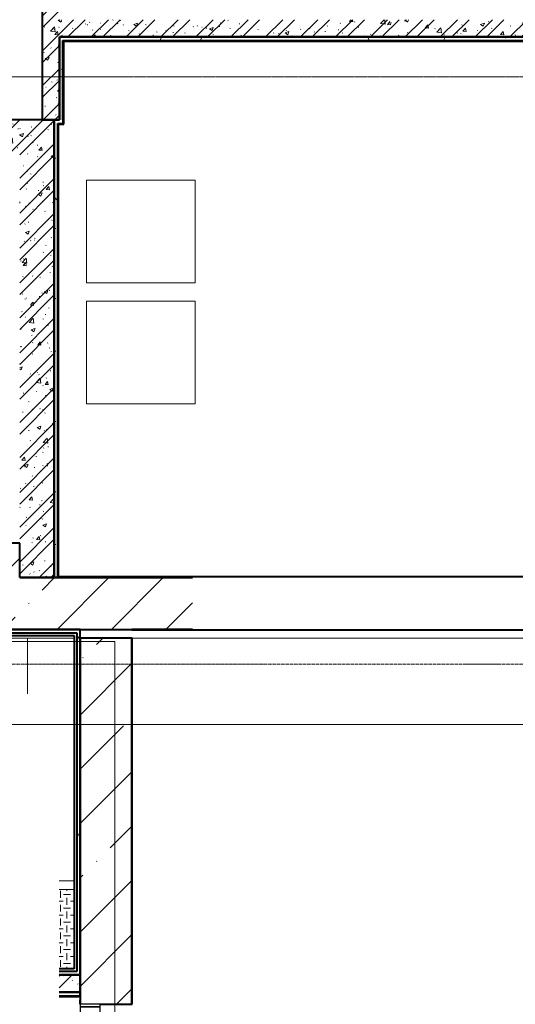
# Model space of a CAD drawing. Header units: millimetres. Extents: x 2069 to 83669, y 801 to 118701.
# Tile 30 of 145: x 17707 to 20576, y 38384 to 44084. Entities that reach past the tile are written whole.
import ezdxf

# ---------------------------------------------------------------- set-up
doc = ezdxf.new("R2010")
doc.units = ezdxf.units.MM
for name, pattern in [('ADSK_Линия сетки', [25, 20, -2.5, 0, -2.5]), ('ADSK_Линия сетки_2_', [25, 20, -2.5, 0, -2.5]), ('Штрихпунктир 15 х 2 х 2 мм', [19, 15, -2, 0, -2])]:
    doc.linetypes.add(name, pattern=pattern)
for name, color, linetype, lineweight in [('Двери', 7, 'Continuous', 18), ('Каркас_Импост', 7, 'Continuous', 30), ('Монтажный зазор', 7, 'Continuous', 30), ('Несущие колонны', 7, 'Continuous', 18), ('Окна', 7, 'Continuous', 18), ('Оси', 7, 'Continuous', 9), ('Панель', 7, 'Continuous', 30), ('Перекрытия', 7, 'Continuous', 18), ('Стены разрез', 7, 'Continuous', 40), ('Стены штриховка', 7, 'Continuous', 40), ('Тонкие линии', 7, 'Continuous', 18)]:
    doc.layers.add(name, color=color, linetype=linetype, lineweight=lineweight)
pattern_1 = [(50, (0, 0), (218.6211678, -19.1267987), [22.86, -251.46]), (355, (0, 0), (-42.2918743, 229.2684153), [18.288, -201.168]), (100.451, (18.22, -1.6), (176.3310746, 210.139632), [19.428, -213.708]), (46.184, (0, 60.96), (325.29495, -50.4516404), [34.29, -377.19]), (96.636, (27.1, 56.76), (284.8830085, 296.912656), [29.142, -320.562]), (351.184, (0, 60.96), (284.8858166, 296.910704), [27.432, -301.752]), (21, (30.48, 45.72), (181.9375257, -122.7183205), [22.86, -251.46]), (326, (30.48, 45.72), (74.1622266, 221.0261817), [18.288, -201.168]), (71.451, (45.64, 35.5), (256.100348, 98.305262), [19.428, -213.708]), (37.5, (0, 0), (3.70638957, 101.46589536), [3.353, -195.377, 3.353, -200.863, -201.93]), (37.5, (0, 0), (3.70638957, 101.46589536), [-402.946, 3.353, -198.577]), (7.5, (0, 0), (80.18357624, 120.2165259), [3.353, -113.081, 3.353, -190.805, -76.962]), (7.5, (0, 0), (80.18357624, 120.2165259), [-310.591, 3.353, -73.609]), (327.5, (-67.97, 0), (162.70864647, -6.87497134), [3.353, -72.847, 3.353, -234.391, -315.468]), (327.5, (-67.97, 0), (162.70864647, -6.87497134), [-313.944, 3.353, -312.115]), (317.5, (-98.45, 0), (177.7546761, 30.511831), [3.353, -95.707, 3.353, -154.534, -224.028]), (317.5, (-98.45, 0), (177.7546761, 30.511831), [-256.946, 3.353, -220.675])]
pattern_2 = [(45, (0, 0), (-101.0278814, 101.0278814), []), (45, (67.35, 0), (-101.0278814, 101.0278814), [])]
pattern_3 = [(0, (0, 0), (406.4, 101.6), [33.528, -271.272, 33.528, -271.272, -1625.6]), (0, (0, 0), (406.4, 101.6), [-609.6, 33.528, -576.072, 33.528, -271.272, -711.2]), (0, (0, 0), (406.4, 101.6), [-1524, 33.528, -169.672, 33.528, -474.472]), (120, (152.4, 50.8), (-291.188181, 301.1527241), [33.528, -271.272, 33.528, -271.272, -1625.6]), (120, (152.4, 50.8), (-291.188181, 301.1527241), [-609.6, 33.528, -576.072, 33.528, -271.272, -711.2]), (120, (152.4, 50.8), (-291.188181, 301.1527241), [-1524, 33.528, -169.672, 33.528, -474.472]), (240, (203.2, 254), (-115.211819, -402.7527241), [33.528, -271.272, 33.528, -271.272, -1625.6]), (240, (203.2, 254), (-115.211819, -402.7527241), [-609.6, 33.528, -576.072, 33.528, -271.272, -711.2]), (240, (203.2, 254), (-115.211819, -402.7527241), [-1524, 33.528, -169.672, 33.528, -474.472])]
pattern_4 = [(45, (0, 0), (-314.308964, 314.308964), []), (45, (314.3, 0), (-314.308964, 314.308964), [555.625, -111.125, 3.353, -107.772])]

# ---------------------------------------------------------------- blocks, each defined once
blk = doc.blocks.new('101_Дверь_Однопольная - _ПЧ_Мет_1000х2000_Между секциями_EI60_Л-4161864-Оборудование_B2_-11_400__На лист секция 6_-11_400')
at = {"layer": 'Каркас_Импост', "color": 253, "true_color": 0xaaaaaa}
for p, q in [((-525, 150), (-585, 150)), ((-585, 150), (-585, 35)), ((-525, 110), (-525, 150)), ((585, 150), (525, 150)), ((525, 150), (525, 110)), ((585, 35), (585, 150)), ((-515, 110), (-525, 110)), ((-515, 35), (-515, 110)), ((525, 110), (515, 110)), ((515, 110), (515, 35)), ((-585, 35), (-515, 35)), ((515, 35), (585, 35))]:
    blk.add_line(p, q, dxfattribs=at)
at = {"layer": 'Монтажный зазор', "color": 253, "true_color": 0xaaaaaa}
for p, q in [((-585, 150), (-600, 150)), ((-585, 35), (-585, 150)), ((600, 150), (585, 150)), ((585, 150), (585, 35)), ((600, 35), (600, 150)), ((-600, 35), (-585, 35)), ((585, 35), (600, 35))]:
    blk.add_line(p, q, dxfattribs=at)
at = {"layer": 'Панель', "color": 253, "true_color": 0xaaaaaa}
for p, q in [((485, 270.7), (485, 150)), ((525, 150), (525, 270.7)), ((485, 150), (525, 150))]:
    blk.add_line(p, q, dxfattribs=at)
blk.add_arc((525, 150), 1050, 173.3967, 180, dxfattribs=at)
blk = doc.blocks.new('105_Приямок_C крышкой - 500х500-3698037-Оборудование_B2_-11_400__На лист секция 6_-11_400')
at = {"layer": 'Окна', "lineweight": 9, "true_color": 0xd2d2d2}
h = blk.add_hatch(dxfattribs=at)
h.set_pattern_fill('FP_3', color=254, style=0, pattern_type=2)
h.set_pattern_definition([(180, (-42.23, -380), (5e-14, 400), [40, -360]), (180, (-122.23, -380), (5e-14, 400), [40, -360]), (180, (-202.23, -380), (5e-14, 400), [40, -360]), (180, (-282.23, -380), (5e-14, 400), [40, -360]), (180, (-362.23, -380), (5e-14, 400), [37.77, -362.23]), (270, (-100, -360), (400, 2e-14), [40, -360]), (270, (-180, -360), (400, 2e-14), [40, -360]), (270, (-260, -360), (400, 2e-14), [40, -360]), (270, (-340, -360), (400, 2e-14), [40, -360]), (270, (-20, -360), (400, 2e-14), [40, -360]), (180, (0, -340), (5e-14, 400), [40, -360]), (180, (-80, -340), (5e-14, 400), [40, -360]), (180, (-160, -340), (5e-14, 400), [40, -360]), (180, (-240, -340), (5e-14, 400), [40, -360]), (180, (-320, -340), (5e-14, 400), [40, -360]), (270, (-57.77, -320), (400, 2e-14), [40, -360]), (270, (-137.77, -320), (400, 2e-14), [40, -360]), (270, (-217.77, -320), (400, 2e-14), [40, -360]), (270, (-297.77, -320), (400, 2e-14), [40, -360]), (270, (-377.77, -320), (400, 2e-14), [40, -360]), (180, (-42.23, -300), (5e-14, 400), [40, -360]), (180, (-122.23, -300), (5e-14, 400), [40, -360]), (180, (-202.23, -300), (5e-14, 400), [40, -360]), (180, (-282.23, -300), (5e-14, 400), [40, -360]), (180, (-362.23, -300), (5e-14, 400), [37.77, -362.23]), (270, (-100, -280), (400, 2e-14), [40, -360]), (270, (-180, -280), (400, 2e-14), [40, -360]), (270, (-260, -280), (400, 2e-14), [40, -360]), (270, (-340, -280), (400, 2e-14), [40, -360]), (270, (-20, -280), (400, 2e-14), [40, -360]), (180, (0, -260), (5e-14, 400), [40, -360]), (180, (-80, -260), (5e-14, 400), [40, -360]), (180, (-160, -260), (5e-14, 400), [40, -360]), (180, (-240, -260), (5e-14, 400), [40, -360]), (180, (-320, -260), (5e-14, 400), [40, -360]), (270, (-57.77, -240), (400, 2e-14), [40, -360]), (270, (-137.77, -240), (400, 2e-14), [40, -360]), (270, (-217.77, -240), (400, 2e-14), [40, -360]), (270, (-297.77, -240), (400, 2e-14), [40, -360]), (270, (-377.77, -240), (400, 2e-14), [40, -360]), (180, (-42.23, -220), (5e-14, 400), [40, -360]), (180, (-122.23, -220), (5e-14, 400), [40, -360]), (180, (-202.23, -220), (5e-14, 400), [40, -360]), (180, (-282.23, -220), (5e-14, 400), [40, -360]), (180, (-362.23, -220), (5e-14, 400), [37.77, -362.23]), (270, (-100, -200), (400, 2e-14), [40, -360]), (270, (-180, -200), (400, 2e-14), [40, -360]), (270, (-260, -200), (400, 2e-14), [40, -360]), (270, (-340, -200), (400, 2e-14), [40, -360]), (270, (-20, -200), (400, 2e-14), [40, -360]), (180, (0, -180), (5e-14, 400), [40, -360]), (180, (-80, -180), (5e-14, 400), [40, -360]), (180, (-160, -180), (5e-14, 400), [40, -360]), (180, (-240, -180), (5e-14, 400), [40, -360]), (180, (-320, -180), (5e-14, 400), [40, -360]), (270, (-57.77, -160), (400, 2e-14), [40, -360]), (270, (-137.77, -160), (400, 2e-14), [40, -360]), (270, (-217.77, -160), (400, 2e-14), [40, -360]), (270, (-297.77, -160), (400, 2e-14), [40, -360]), (270, (-377.77, -160), (400, 2e-14), [40, -360]), (180, (-42.23, -140), (5e-14, 400), [40, -360]), (180, (-122.23, -140), (5e-14, 400), [40, -360]), (180, (-202.23, -140), (5e-14, 400), [40, -360]), (180, (-282.23, -140), (5e-14, 400), [40, -360]), (180, (-362.23, -140), (5e-14, 400), [37.77, -362.23]), (270, (-100, -120), (400, 2e-14), [40, -360]), (270, (-180, -120), (400, 2e-14), [40, -360]), (270, (-260, -120), (400, 2e-14), [40, -360]), (270, (-340, -120), (400, 2e-14), [40, -360]), (270, (-20, -120), (400, 2e-14), [40, -360]), (180, (0, -100), (5e-14, 400), [40, -360]), (180, (-80, -100), (5e-14, 400), [40, -360]), (180, (-160, -100), (5e-14, 400), [40, -360]), (180, (-240, -100), (5e-14, 400), [40, -360]), (180, (-320, -100), (5e-14, 400), [40, -360]), (270, (-57.77, -80), (400, 2e-14), [40, -360]), (270, (-137.77, -80), (400, 2e-14), [40, -360]), (270, (-217.77, -80), (400, 2e-14), [40, -360]), (270, (-297.77, -80), (400, 2e-14), [40, -360]), (270, (-377.77, -80), (400, 2e-14), [40, -360]), (180, (-42.23, -60), (5e-14, 400), [40, -360]), (180, (-122.23, -60), (5e-14, 400), [40, -360]), (180, (-202.23, -60), (5e-14, 400), [40, -360]), (180, (-282.23, -60), (5e-14, 400), [40, -360]), (180, (-362.23, -60), (5e-14, 400), [37.77, -362.23]), (270, (-100, -40), (400, 2e-14), [40, -360]), (270, (-180, -40), (400, 2e-14), [40, -360]), (270, (-260, -40), (400, 2e-14), [40, -360]), (270, (-340, -40), (400, 2e-14), [40, -360]), (270, (-20, -40), (400, 2e-14), [40, -360]), (180, (0, -20), (5e-14, 400), [40, -360]), (180, (-80, -20), (5e-14, 400), [40, -360]), (180, (-160, -20), (5e-14, 400), [40, -360]), (180, (-240, -20), (5e-14, 400), [40, -360]), (180, (-320, -20), (5e-14, 400), [40, -360]), (270, (-57.77, 0), (400, 2e-14), [40, -360]), (270, (-137.77, 0), (400, 2e-14), [40, -360]), (270, (-217.77, 0), (400, 2e-14), [40, -360]), (270, (-297.77, 0), (400, 2e-14), [40, -360]), (270, (-377.77, 0), (400, 2e-14), [40, -360])])
h.paths.add_polyline_path([(237.5, -215), (237.5, 245), (151.8, 245), (151.8, -215)])
at = {"layer": 'Окна', "color": 253, "true_color": 0xaaaaaa}
for p, q in [((151.8, 295), (237.5, 295)), ((237.5, 245), (151.8, 245))]:
    blk.add_line(p, q, dxfattribs=at)
at = {"layer": 'Окна', "color": 253, "lineweight": 9, "true_color": 0xaaaaaa}
blk.add_line((237.5, 245), (151.8, 245), dxfattribs=at)
blk = doc.blocks.new('135_SLK_GD_AR_rvt-1-Оборудование_B2_-11_400__На лист секция 6_-11_400')
at = {"layer": 'Стены разрез', "lineweight": 9, "true_color": 0xaaaaaa}
h = blk.add_hatch(dxfattribs=at)
h.set_pattern_fill('FP_1', color=253, style=0, pattern_type=2)
h.set_pattern_definition(pattern_1)
h.paths.add_polyline_path([(-13040359.7, -9247350.3), (-13040329.7, -9247350.3), (-13040329.7, -9245400.3), (-13040429.7, -9245400.3), (-13040429.7, -9247350.3)])
h = blk.add_hatch(dxfattribs=at)
h.set_pattern_fill('FP_2', color=253, style=0, pattern_type=2)
h.set_pattern_definition(pattern_2)
h.paths.add_polyline_path([(-13040359.7, -9247350.3), (-13040329.7, -9247350.3), (-13040329.7, -9245400.3), (-13040429.7, -9245400.3), (-13040429.7, -9247350.3)])
h = blk.add_hatch(dxfattribs=at)
h.set_pattern_fill('FP_1', color=253, style=0, pattern_type=2)
h.set_pattern_definition(pattern_1)
h.paths.add_polyline_path([(-13037203.2, -9246870.3), (-13036929.7, -9246870.3), (-13036929.7, -9246770.3), (-13040329.7, -9246770.3), (-13040329.7, -9246870.3), (-13038337.8, -9246870.3)])
h = blk.add_hatch(dxfattribs=at)
h.set_pattern_fill('FP_2', color=253, style=0, pattern_type=2)
h.set_pattern_definition(pattern_2)
h.paths.add_polyline_path([(-13037203.2, -9246870.3), (-13036929.7, -9246870.3), (-13036929.7, -9246770.3), (-13040329.7, -9246770.3), (-13040329.7, -9246870.3), (-13038337.8, -9246870.3)])
h = blk.add_hatch(dxfattribs=at)
h.set_pattern_fill('FP_4', color=253, style=0, pattern_type=2)
h.set_pattern_definition(pattern_3)
h.paths.add_polyline_path([(-13036929.7, -9246890.3), (-13036929.7, -9246870.3), (-13040329.7, -9246870.3), (-13040329.7, -9246890.3), (-13037203.2, -9246890.3)])
h = blk.add_hatch(dxfattribs=at)
h.set_pattern_fill('FP_4', color=253, style=0, pattern_type=2)
h.set_pattern_definition(pattern_3)
h.paths.add_polyline_path([(-13040309.7, -9247350.3), (-13040309.7, -9246890.3), (-13040329.7, -9246890.3), (-13040329.7, -9247350.3), (-13040323.4, -9247350.3)])
h = blk.add_hatch(dxfattribs=at)
h.set_pattern_fill('FP_1', color=253, style=0, pattern_type=2)
h.set_pattern_definition(pattern_1)
h.paths.add_polyline_path([(-13040359.7, -9247550.3), (-13040359.7, -9247350.3), (-13041109.7, -9247350.3), (-13041109.7, -9247550.3), (-13040559.7, -9247550.3)])
h = blk.add_hatch(dxfattribs=at)
h.set_pattern_fill('FP_2', color=253, style=0, pattern_type=2)
h.set_pattern_definition(pattern_2)
h.paths.add_polyline_path([(-13040359.7, -9247550.3), (-13040359.7, -9247350.3), (-13041109.7, -9247350.3), (-13041109.7, -9247550.3), (-13040559.7, -9247550.3)])
h = blk.add_hatch(dxfattribs=at)
h.set_pattern_fill('FP_4', color=253, style=0, pattern_type=2)
h.set_pattern_definition(pattern_3)
h.paths.add_polyline_path([(-13040309.7, -9247370.3), (-13040309.7, -9247350.3), (-13040359.7, -9247350.3), (-13040359.7, -9247370.3), (-13040323.4, -9247370.3)])
h = blk.add_hatch(dxfattribs=at)
h.set_pattern_fill('FP_4', color=253, style=0, pattern_type=2)
h.set_pattern_definition(pattern_3)
h.paths.add_polyline_path([(-13040359.7, -9250000.3), (-13040339.7, -9250000.3), (-13040339.7, -9247370.3), (-13040359.7, -9247370.3), (-13040359.7, -9249375.2)])
h = blk.add_hatch(dxfattribs=at)
h.set_pattern_fill('FP_1', color=253, style=0, pattern_type=2)
h.set_pattern_definition(pattern_1)
h.paths.add_polyline_path([(-13040559.7, -9250000.3), (-13040359.7, -9250000.3), (-13040359.7, -9247550.3), (-13040559.7, -9247550.3), (-13040559.7, -9249765.3)])
h = blk.add_hatch(dxfattribs=at)
h.set_pattern_fill('FP_2', color=253, style=0, pattern_type=2)
h.set_pattern_definition(pattern_2)
h.paths.add_polyline_path([(-13040559.7, -9250000.3), (-13040359.7, -9250000.3), (-13040359.7, -9247550.3), (-13040559.7, -9247550.3), (-13040559.7, -9249765.3)])
h = blk.add_hatch(dxfattribs=at)
h.set_pattern_fill('FP_4', color=253, style=0, pattern_type=2)
h.set_pattern_definition(pattern_3)
h.paths.add_polyline_path([(-13040308.1, -9250320.3), (-13040308.1, -9250300.3), (-13040559.7, -9250300.3), (-13040559.7, -9250320.3)])
h = blk.add_hatch(dxfattribs=at)
h.set_pattern_fill('FP_4', color=253, style=0, pattern_type=2)
h.set_pattern_definition(pattern_3)
h.paths.add_polyline_path([(-13040209.7, -9252050.3), (-13040209.7, -9250300.3), (-13040229.7, -9250300.3), (-13040229.7, -9252050.3)])
h = blk.add_hatch(dxfattribs=at)
h.set_pattern_fill('FP_4', color=253, style=0, pattern_type=2)
h.set_pattern_definition(pattern_3)
h.paths.add_polyline_path([(-13040209.7, -9252280.3), (-13040209.7, -9252050.3), (-13040229.7, -9252050.3), (-13040229.7, -9252280.3)])
h = blk.add_hatch(dxfattribs=at)
h.set_pattern_fill('FP_4', color=253, style=0, pattern_type=2)
h.set_pattern_definition(pattern_3)
h.paths.add_polyline_path([(-13040330.3, -9252300.3), (-13040209.7, -9252300.3), (-13040209.7, -9252280.3), (-13040330.3, -9252281.1)])
h = blk.add_hatch(dxfattribs=at)
h.set_pattern_fill('FP_1', color=253, style=0, pattern_type=2)
h.set_pattern_definition(pattern_1)
h.paths.add_polyline_path([(-13040330.3, -9252400.3), (-13040209.7, -9252400.3), (-13040209.7, -9252300.3), (-13040330.3, -9252300.3), (-13040330.3, -9252395.5)])
h = blk.add_hatch(dxfattribs=at)
h.set_pattern_fill('FP_2', color=253, style=0, pattern_type=2)
h.set_pattern_definition(pattern_2)
h.paths.add_polyline_path([(-13040330.3, -9252400.3), (-13040209.7, -9252400.3), (-13040209.7, -9252300.3), (-13040330.3, -9252300.3), (-13040330.3, -9252395.5)])
h = blk.add_hatch(dxfattribs=at)
h.set_pattern_fill('FP_4', color=253, style=0, pattern_type=2)
h.set_pattern_definition(pattern_3)
h.paths.add_polyline_path([(-13040330.3, -9252420.3), (-13040209.7, -9252420.3), (-13040209.7, -9252400.3), (-13040330.3, -9252400.3), (-13040330.3, -9252419.4)])
at = {"layer": 'Перекрытия', "color": 253, "true_color": 0xaaaaaa}
for p, q in [((-13040514.7, -9250350.3), (-13041834.7, -9250350.3)), ((-13040244.5, -9250350.3), (-13040514.7, -9250350.3)), ((-13040514.7, -9250350.3), (-13040514.7, -9250672)), ((-13032209.7, -9250350.3), (-13039909.7, -9250350.3))]:
    blk.add_line(p, q, dxfattribs=at)
at = {"layer": 'Стены разрез', "color": 253, "true_color": 0xaaaaaa}
for p, q in [((-13040429.7, -9245400.3), (-13040429.7, -9247350.3)), ((-13040329.7, -9246895.3), (-13040329.7, -9246870.3)), ((-13040329.7, -9246870.3), (-13040329.7, -9246890.3)), ((-13040304.7, -9246895.3), (-13036929.7, -9246895.3)), ((-13040304.7, -9247350.3), (-13040304.7, -9246895.3)), ((-13040429.7, -9247350.3), (-13041109.7, -9247350.3)), ((-13040359.7, -9247550.3), (-13040359.7, -9247350.3)), ((-13040359.7, -9247350.3), (-13040329.7, -9247350.3)), ((-13040329.7, -9247350.3), (-13040359.7, -9247350.3)), ((-13040359.7, -9247350.3), (-13040359.7, -9247370.3)), ((-13040359.7, -9247370.3), (-13040359.7, -9247375.3)), ((-13040359.7, -9247375.3), (-13040359.7, -9247550.3)), ((-13040334.7, -9249995.3), (-13040334.7, -9247375.3)), ((-13040334.7, -9247375.3), (-13040304.7, -9247375.3)), ((-13040304.7, -9247370.3), (-13040304.7, -9247350.3)), ((-13040304.7, -9247375.3), (-13040304.7, -9247370.3)), ((-13040559.7, -9250000.3), (-13040359.7, -9250000.3)), ((-13040359.7, -9250000.3), (-13040334.7, -9250000.3)), ((-13040227.2, -9249995.3), (-13040334.7, -9249995.3)), ((-13040334.7, -9250000.3), (-13040227.2, -9250000.3)), ((-13039909.7, -9249995.3), (-13040227.2, -9249995.3)), ((-13040227.2, -9250000.3), (-13039909.7, -9250000.3)), ((-13037464.7, -9249995.3), (-13039909.7, -9249995.3)), ((-13039909.7, -9250000.3), (-13039559.7, -9250000.3)), ((-13040559.7, -9250300.3), (-13041059.7, -9250300.3)), ((-13040308.1, -9250300.3), (-13040559.7, -9250300.3)), ((-13040244.7, -9250300.3), (-13040308.1, -9250300.3)), ((-13040229.7, -9250300.3), (-13040244.7, -9250300.3)), ((-13040209.7, -9250300.3), (-13040229.7, -9250300.3)), ((-13040209.7, -9252050.3), (-13040209.7, -9250300.3)), ((-13039559.7, -9250300.3), (-13039909.7, -9250300.3)), ((-13039909.7, -9250300.3), (-13039909.7, -9250302.3)), ((-13041059.7, -9250335.3), (-13040559.7, -9250335.3)), ((-13040559.7, -9250335.3), (-13040308.1, -9250335.3)), ((-13040308.1, -9250335.3), (-13040244.7, -9250335.3)), ((-13040244.7, -9250335.3), (-13040244.7, -9252050.3)), ((-13039909.7, -9250302.3), (-13032209.7, -9250302.3)), ((-13039909.7, -9250350.3), (-13039909.7, -9252470.3)), ((-13039907.7, -9250350.3), (-13039909.7, -9250350.3)), ((-13039907.7, -9252470.3), (-13039907.7, -9250350.3)), ((-13040244.7, -9252050.3), (-13040244.7, -9252265.3)), ((-13040209.7, -9252265.3), (-13040209.7, -9252050.3)), ((-13040244.7, -9252265.3), (-13040330.3, -9252265.3)), ((-13040209.7, -9252280.3), (-13040209.7, -9252265.3)), ((-13040209.7, -9252300.3), (-13040209.7, -9252280.3)), ((-13040209.7, -9252400.3), (-13040209.7, -9252300.3)), ((-13040330.3, -9252400.3), (-13040209.7, -9252400.3)), ((-13040209.7, -9252400.3), (-13040330.3, -9252400.3)), ((-13040209.7, -9252425.3), (-13040209.7, -9252400.3)), ((-13040330.3, -9252425.3), (-13040209.7, -9252425.3)), ((-13040209.7, -9252445.3), (-13040211.7, -9252445.3)), ((-13040211.7, -9252445.3), (-13040211.7, -9252470.3)), ((-13040209.7, -9252470.3), (-13040209.7, -9252445.3)), ((-13040211.7, -9252470.3), (-13040209.7, -9252470.3)), ((-13039909.7, -9252470.3), (-13039907.7, -9252470.3))]:
    blk.add_line(p, q, dxfattribs=at)
at = {"layer": 'Стены штриховка', "color": 253, "true_color": 0xaaaaaa}
for p, q in [((-13040329.7, -9246870.3), (-13036929.7, -9246870.3)), ((-13036929.7, -9246870.3), (-13040329.7, -9246870.3)), ((-13040329.7, -9246890.3), (-13040329.7, -9246895.3)), ((-13040329.7, -9247350.3), (-13040329.7, -9246895.3)), ((-13040329.7, -9246895.3), (-13040329.7, -9247350.3)), ((-13040309.7, -9246890.3), (-13036929.7, -9246890.3)), ((-13040309.7, -9246895.3), (-13040309.7, -9246890.3)), ((-13040309.7, -9247350.3), (-13040309.7, -9246895.3)), ((-13040359.7, -9247350.3), (-13040429.7, -9247350.3)), ((-13040429.7, -9247350.3), (-13040359.7, -9247350.3)), ((-13040339.7, -9247375.3), (-13040339.7, -9247370.3)), ((-13040339.7, -9247370.3), (-13040309.7, -9247370.3)), ((-13040339.7, -9250000.3), (-13040339.7, -9247375.3)), ((-13040309.7, -9247350.3), (-13040309.7, -9247370.3)), ((-13040359.7, -9250000.3), (-13040359.7, -9247550.3)), ((-13040359.7, -9247550.3), (-13040359.7, -9250000.3)), ((-13041059.7, -9250320.3), (-13040559.7, -9250320.3)), ((-13040559.7, -9250320.3), (-13040308.1, -9250320.3)), ((-13040308.1, -9250320.3), (-13040244.7, -9250320.3)), ((-13040244.7, -9250320.3), (-13040229.7, -9250320.3)), ((-13040229.7, -9250320.3), (-13040229.7, -9252050.3)), ((-13040229.7, -9252050.3), (-13040229.7, -9252265.3)), ((-13040229.7, -9252280.3), (-13040330.3, -9252280.3)), ((-13040229.7, -9252265.3), (-13040229.7, -9252280.3)), ((-13040209.7, -9252300.3), (-13040330.3, -9252300.3)), ((-13040330.3, -9252300.3), (-13040209.7, -9252300.3)), ((-13040330.3, -9252420.3), (-13040209.7, -9252420.3))]:
    blk.add_line(p, q, dxfattribs=at)
at = {"layer": 'Двери', "color": 253, "lineweight": 18, "true_color": 0xaaaaaa, "rotation": 89.9999999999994}
blk.add_blockref('101_Дверь_Однопольная - _ПЧ_Мет_1000х2000_Между секциями_EI60_Л-4161864-Оборудование_B2_-11_400__На лист секция 6_-11_400', (-13040059.7, -9253070.3), dxfattribs=at)
at = {"layer": 'Окна', "color": 253, "lineweight": 18, "true_color": 0xaaaaaa}
blk.add_blockref('105_Приямок_C крышкой - 500х500-3698037-Оборудование_B2_-11_400__На лист секция 6_-11_400', (-13040482.2, -9252050.3), dxfattribs=at)
blk = doc.blocks.new('135_SLK_GD_KR_rvt-1-Оборудование_B2_-11_400__На лист секция 6_-11_400')
at = {"layer": 'Стены разрез', "lineweight": 9, "true_color": 0xaaaaaa}
h = blk.add_hatch(dxfattribs=at)
h.set_pattern_fill('FP_6', color=253, style=0, pattern_type=2)
h.set_pattern_definition(pattern_4)
h.paths.add_polyline_path([(-13039909.7, -9264300.3), (-13039909.7, -9263750.3), (-13040209.7, -9263750.3), (-13040209.7, -9264300.3), (-13040009.7, -9264300.3)])
h.paths.add_polyline_path([(-13039909.7, -9263350.3), (-13039909.7, -9263150.3), (-13040209.7, -9263150.3), (-13040209.7, -9263350.3), (-13039936.5, -9263350.3)])
h.paths.add_polyline_path([(-13040209.7, -9262750.3), (-13039909.7, -9262750.3), (-13039909.7, -9258450.3), (-13040209.7, -9258450.3), (-13040209.7, -9261892.1)])
h.paths.add_polyline_path([(-13040009.7, -9256350.3), (-13039909.7, -9256350.3), (-13039909.7, -9253920.3), (-13040209.7, -9253920.3), (-13040209.7, -9256350.3), (-13040134, -9256350.3)])
h.paths.add_polyline_path([(-13039909.7, -9252470.3), (-13039909.7, -9250350.3), (-13040209.7, -9250350.3), (-13040209.7, -9252470.3), (-13040009.7, -9252470.3)])
at = {"layer": 'Оси', "color": 254, "linetype": 'Штрихпунктир 15 х 2 х 2 мм', "true_color": 0xcccccc}
blk.add_line((-13054512.4, -9247100.3), (-12976778.8, -9247100.3), dxfattribs=at)
at = {"layer": 'Оси', "color": 254, "linetype": 'ADSK_Линия сетки_2_', "true_color": 0xe5e5e5}
blk.add_line((-13054512.4, -9250850.3), (-12976778.8, -9250850.3), dxfattribs=at)
at = {"layer": 'Стены разрез', "color": 253, "true_color": 0xaaaaaa}
for p, q in [((-13040209.7, -9250350.3), (-13040209.7, -9252470.3)), ((-13039909.7, -9250350.3), (-13040209.7, -9250350.3)), ((-13039909.7, -9252470.3), (-13039909.7, -9250350.3)), ((-13040094.7, -9252470.3), (-13039909.7, -9252470.3))]:
    blk.add_line(p, q, dxfattribs=at)
blk = doc.blocks.new('135_SLK_K1-2-3_KR_rvt-1-Оборудование_B2_-11_400__На лист секция 6_-11_400')
at = {"layer": 'Несущие колонны', "lineweight": 9, "true_color": 0xaaaaaa}
h = blk.add_hatch(dxfattribs=at)
h.set_pattern_fill('FP_6', color=253, style=0, pattern_type=2)
h.set_pattern_definition(pattern_4)
h.paths.add_polyline_path([(-13040559.7, -9250300.3), (-13040559.7, -9249800.3), (-13041059.7, -9249800.3), (-13041059.7, -9250300.3), (-13040607, -9250300.3)])
at = {"layer": 'Стены разрез', "lineweight": 9, "true_color": 0xaaaaaa}
h = blk.add_hatch(dxfattribs=at)
h.set_pattern_fill('FP_6', color=253, style=0, pattern_type=2)
h.set_pattern_definition(pattern_4)
h.paths.add_polyline_path([(-13039559.7, -9250300.3), (-13039559.7, -9250000.3), (-13040559.7, -9250000.3), (-13040559.7, -9250300.3)])
at = {"layer": 'Несущие колонны', "color": 253, "lineweight": 40, "true_color": 0xaaaaaa}
for p, q in [((-13040559.7, -9249800.3), (-13041059.7, -9249800.3)), ((-13040559.7, -9250000.3), (-13040559.7, -9249800.3)), ((-13041059.7, -9250300.3), (-13040559.7, -9250300.3))]:
    blk.add_line(p, q, dxfattribs=at)
at = {"layer": 'Стены разрез', "color": 253, "true_color": 0xaaaaaa}
for p, q in [((-13039559.7, -9250000.3), (-13040559.7, -9250000.3)), ((-13040559.7, -9250300.3), (-13039559.7, -9250300.3))]:
    blk.add_line(p, q, dxfattribs=at)
blk = doc.blocks.new('A$C946fac60')
at = {"layer": 'Оси', "color": 253, "linetype": 'ADSK_Линия сетки', "true_color": 0xaaaaaa}
for p, q in [((78533.6, 20931.6), (800, 20931.6)), ((78533.6, 17531.6), (800, 17531.6)), ((78533.6, 17181.6), (800, 17181.6))]:
    blk.add_line(p, q, dxfattribs=at)
at = {"layer": 'Тонкие линии', "color": 253, "true_color": 0xaaaaaa}
for p, q in [((15769.3, 20332.3), (15139.3, 20332.3)), ((15139.3, 20332.3), (15139.3, 19738.5)), ((15769.3, 19738.5), (15769.3, 20332.3)), ((15139.3, 19738.5), (15769.3, 19738.5)), ((15769.3, 19632.3), (15139.3, 19632.3)), ((15139.3, 19632.3), (15139.3, 19038.5)), ((15769.3, 19038.5), (15769.3, 19632.3)), ((15139.3, 19038.5), (15769.3, 19038.5)), ((15302.7, 17661.6), (3702.7, 17661.6)), ((15302.7, 3561.6), (15302.7, 17661.6))]:
    blk.add_line(p, q, dxfattribs=at)
at = {"lineweight": 5}
for name in ['135_SLK_GD_KR_rvt-1-Оборудование_B2_-11_400__На лист секция 6_-11_400', '135_SLK_GD_AR_rvt-1-Оборудование_B2_-11_400__На лист секция 6_-11_400', '135_SLK_K1-2-3_KR_rvt-1-Оборудование_B2_-11_400__На лист секция 6_-11_400']:
    blk.add_blockref(name, (13055312.4, 9268031.9), dxfattribs=at)

msp = doc.modelspace()

# ---------------------------------------------------------------- block references
msp.add_blockref('A$C946fac60', (2954.3, 22822.3))

doc.saveas('drawing.dxf')
